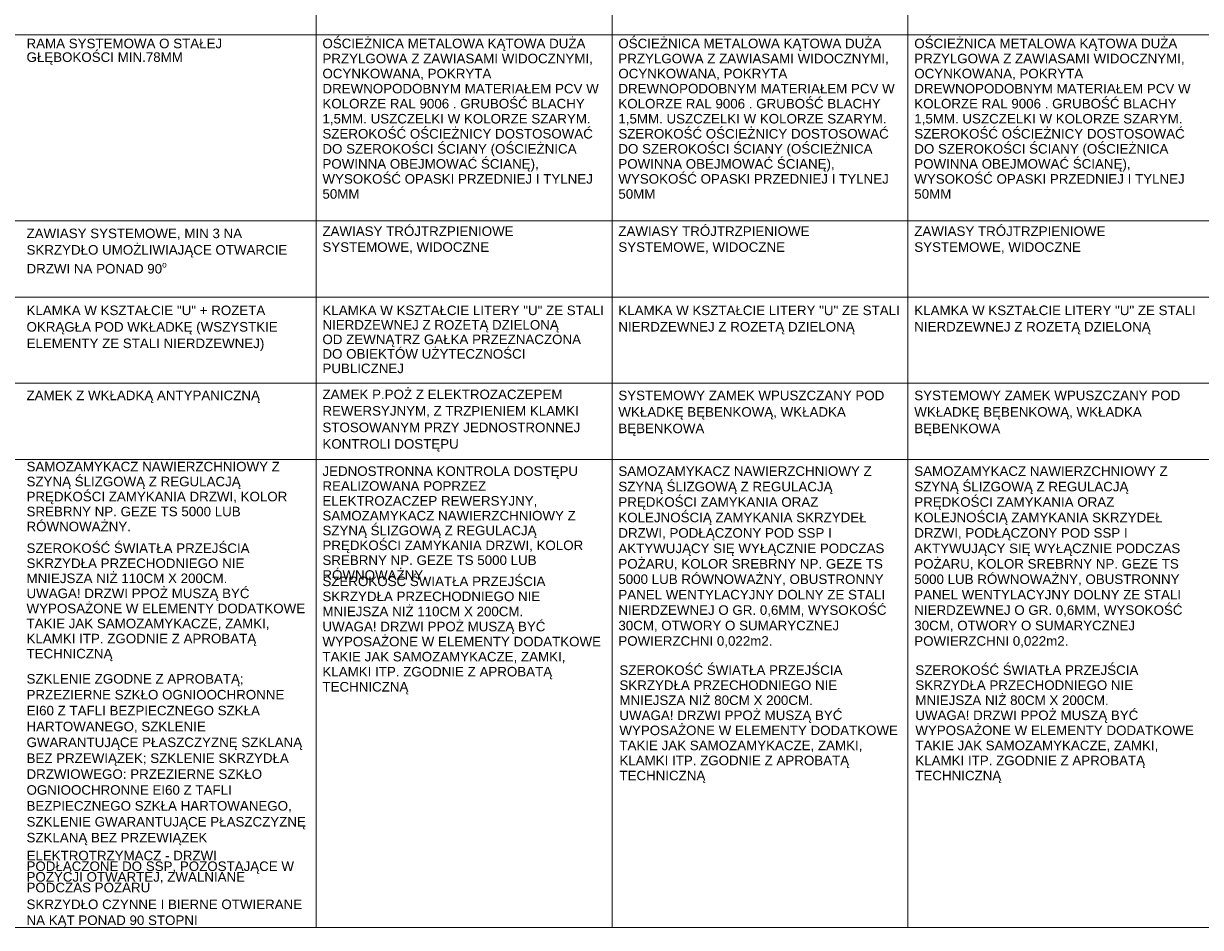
# Paper-space layout 'A-57 ZESTAWIENIE STOLARKI PROJEKTOWANEJ' of a CAD drawing. Header units: millimetres. Extents: x 0 to 900, y 0 to 1010.
# Tile 32 of 63: x 115 to 238, y 611 to 706. Entities that reach past the tile are written whole.
import ezdxf
from ezdxf.xclip import XClip

# ---------------------------------------------------------------- set-up
doc = ezdxf.new("R2010")
doc.units = ezdxf.units.MM
doc.header["$MEASUREMENT"] = 0
doc.header["$XCLIPFRAME"] = 0
doc.layers.add('0_Nr_pióra__7', color=7, linetype='Continuous', lineweight=18, true_color=0x171717)
doc.layers.add('0_Nr_pióra__94', color=7, linetype='Continuous', lineweight=5, true_color=0x3b3b3b)
doc.layers.add('A_podrys', color=7, linetype='Continuous')
doc.styles.add('STYL_AUTOMATYCZNY_1', font='arial.ttf')

# ---------------------------------------------------------------- blocks, each defined once
blk = doc.blocks.new('Rysunek_1_1', base_point=(-2089.9, -1946.74))
at = {"layer": '0_Nr_pióra__94', "color": 250, "linetype": 'Continuous', "lineweight": 5, "true_color": 0x3b3b3b}
for p, q in [((145.6, 801.75), (145.6, 611.36)), ((176.6, 801.75), (176.6, 611.36)), ((207.6, 801.75), (207.6, 611.36)), ((35.27, 704.86), (889.6, 704.86)), ((35.27, 685.36), (889.6, 685.36)), ((52.6, 677.36), (887.6, 677.36)), ((52.6, 668.36), (887.6, 668.36)), ((52.6, 660.36), (887.6, 660.36)), ((31.27, 611.36), (889.6, 611.36))]:
    blk.add_line(p, q, dxfattribs=at)
at = {"layer": '0_Nr_pióra__7', "color": 250, "linetype": 'Continuous', "lineweight": 18, "true_color": 0x171717, "char_height": 1, "width": 29.4591, "attachment_point": 1, "style": 'STYL_AUTOMATYCZNY_1'}
for s, insert, line_spacing_factor in [('\\A1;{\\pql;\\fArial|b0|i0|c238|p0;\\W1.000000;RAMA SYSTEMOWA O STAŁEJ GŁĘBOKOŚCI MIN.78MM}', (115.26, 704.44), 0.859401), ('\\A1;{\\pql;\\fArial|b0|i0|c238|p0;\\W1.000000;OŚCIEŻNICA METALOWA KĄTOWA DUŻA PRZYLGOWA Z ZAWIASAMI WIDOCZNYMI, OCYNKOWANA, POKRYTA DREWNOPODOBNYM MATERIAŁEM PCV W KOLORZE RAL 9006 . GRUBOŚĆ BLACHY 1,5MM. USZCZELKI W KOLORZE SZARYM. SZEROKOŚĆ OŚCIEŻNICY DOSTOSOWAĆ DO SZEROKOŚCI ŚCIANY (OŚCIEŻNICA POWINNA OBEJMOWAĆ ŚCIANĘ), WYSOKOŚĆ OPASKI PRZEDNIEJ I TYLNEJ 50MM}', (146.26, 704.44), 0.945389), ('\\A1;{\\pql;\\fArial|b0|i0|c238|p0;\\W1.000000;OŚCIEŻNICA METALOWA KĄTOWA DUŻA PRZYLGOWA Z ZAWIASAMI WIDOCZNYMI, OCYNKOWANA, POKRYTA DREWNOPODOBNYM MATERIAŁEM PCV W KOLORZE RAL 9006 . GRUBOŚĆ BLACHY 1,5MM. USZCZELKI W KOLORZE SZARYM. SZEROKOŚĆ OŚCIEŻNICY DOSTOSOWAĆ DO SZEROKOŚCI ŚCIANY (OŚCIEŻNICA POWINNA OBEJMOWAĆ ŚCIANĘ), WYSOKOŚĆ OPASKI PRZEDNIEJ I TYLNEJ 50MM}', (177.26, 704.44), 0.945389), ('\\A1;{\\pql;\\fArial|b0|i0|c238|p0;\\W1.000000;OŚCIEŻNICA METALOWA KĄTOWA DUŻA PRZYLGOWA Z ZAWIASAMI WIDOCZNYMI, OCYNKOWANA, POKRYTA DREWNOPODOBNYM MATERIAŁEM PCV W KOLORZE RAL 9006 . GRUBOŚĆ BLACHY 1,5MM. USZCZELKI W KOLORZE SZARYM. SZEROKOŚĆ OŚCIEŻNICY DOSTOSOWAĆ DO SZEROKOŚCI ŚCIANY (OŚCIEŻNICA POWINNA OBEJMOWAĆ ŚCIANĘ), WYSOKOŚĆ OPASKI PRZEDNIEJ I TYLNEJ 50MM}', (208.26, 704.44), 0.945389), ('\\A1;{\\pql;\\fArial|b0|i0|c238|p0;\\W1.000000;ZAWIASY SYSTEMOWE, MIN 3 NA SKRZYDŁO UMOŻLIWIAJĄCE OTWARCIE DRZWI NA PONAD 90\\fArial|b0|i0|c238|p0;\\H0.942857x;\\W1.000000;\\A1{\\H.66x;\\So^  ;}\\fArial|b0|i0|c238|p0;\\H1.060606x;\\W1.000000; }', (115.26, 684.55), 1.035535), ('\\A1;{\\pql;\\fArial|b0|i0|c238|p0;\\W1.000000;ZAWIASY TRÓJTRZPIENIOWE \\fArial|b0|i0|c238|p0;\\W1.000000;SYSTEMOWE, WIDOCZNE}', (146.26, 684.78), 0.996913), ('\\A1;{\\pql;\\fArial|b0|i0|c238|p0;\\W1.000000;ZAWIASY TRÓJTRZPIENIOWE \\fArial|b0|i0|c238|p0;\\W1.000000;SYSTEMOWE, WIDOCZNE}', (177.26, 684.78), 0.996913), ('\\A1;{\\pql;\\fArial|b0|i0|c238|p0;\\W1.000000;ZAWIASY TRÓJTRZPIENIOWE \\fArial|b0|i0|c238|p0;\\W1.000000;SYSTEMOWE, WIDOCZNE}', (208.26, 684.78), 0.996913), ('\\A1;{\\pql;\\fArial|b0|i0|c238|p0;\\W1.000000;KLAMKA W KSZTAŁCIE "U" + ROZETA OKRĄGŁA POD WKŁADKĘ (WSZYSTKIE ELEMENTY ZE STALI NIERDZEWNEJ)}', (115.26, 676.49), 1.036028), ('\\A1;{\\pql;\\fArial|b0|i0|c238|p0;\\W1.000000;KLAMKA W KSZTAŁCIE LITERY "U" ZE STALI NIERDZEWNEJ Z ROZETĄ DZIELONĄ\\P\\pql;\\fArial|b0|i0|c238|p0;\\W1.000000;OD ZEWNĄTRZ GAŁKA PRZEZNACZONA DO OBIEKTÓW UŻYTECZNOŚCI PUBLICZNEJ}', (146.26, 676.49), 0.911572), ('\\A1;{\\pql;\\fArial|b0|i0|c238|p0;\\W1.000000;KLAMKA W KSZTAŁCIE LITERY "U" ZE STALI NIERDZEWNEJ Z ROZETĄ DZIELONĄ}', (177.26, 676.49), 1.029431), ('\\A1;{\\pql;\\fArial|b0|i0|c238|p0;\\W1.000000;KLAMKA W KSZTAŁCIE LITERY "U" ZE STALI NIERDZEWNEJ Z ROZETĄ DZIELONĄ}', (208.26, 676.49), 1.029431), ('\\A1;{\\pql;\\fArial|b0|i0|c238|p0;\\W1.000000;ZAMEK P.POŻ Z ELEKTROZACZEPEM REWERSYJNYM, Z TRZPIENIEM KLAMKI STOSOWANYM PRZY JEDNOSTRONNEJ KONTROLI DOSTĘPU}', (146.26, 667.69), 1.037351), ('\\A1;{\\pql;\\fArial|b0|i0|c238|p0;\\W1.000000;SYSTEMOWY ZAMEK WPUSZCZANY POD \\fArial|b0|i0|c238|p0;\\W1.000000;WKŁADKĘ BĘBENKOWĄ, WKŁADKA \\fArial|b0|i0|c238|p0;\\W1.000000;BĘBENKOWA}', (177.26, 667.58), 1.036129), ('\\A1;{\\pql;\\fArial|b0|i0|c238|p0;\\W1.000000;SYSTEMOWY ZAMEK WPUSZCZANY POD \\fArial|b0|i0|c238|p0;\\W1.000000;WKŁADKĘ BĘBENKOWĄ, WKŁADKA \\fArial|b0|i0|c238|p0;\\W1.000000;BĘBENKOWA}', (208.26, 667.58), 1.036129), ('\\A1;{\\pql;\\fArial|b0|i0|c238|p0;\\W1.000000;SAMOZAMYKACZ NAWIERZCHNIOWY Z SZYNĄ ŚLIZGOWĄ Z REGULACJĄ PRĘDKOŚCI ZAMYKANIA DRZWI, KOLOR SREBRNY NP. GEZE TS 5000 LUB RÓWNOWAŻNY.}', (115.26, 660.13), 0.941901), ('\\A1;{\\pql;\\fArial|b0|i0|c238|p0;\\W1.000000;JEDNOSTRONNA KONTROLA DOSTĘPU REALIZOWANA POPRZEZ ELEKTROZACZEP REWERSYJNY, SAMOZAMYKACZ NAWIERZCHNIOWY Z SZYNĄ ŚLIZGOWĄ Z REGULACJĄ PRĘDKOŚCI ZAMYKANIA DRZWI, KOLOR SREBRNY NP. GEZE TS 5000 LUB RÓWNOWAŻNY.}', (146.26, 659.65), 0.932317), ('\\A1;{\\pql;\\fArial|b0|i0|c238|p0;\\W1.000000;SAMOZAMYKACZ NAWIERZCHNIOWY Z SZYNĄ ŚLIZGOWĄ Z REGULACJĄ PRĘDKOŚCI ZAMYKANIA ORAZ  KOLEJNOŚCIĄ ZAMYKANIA SKRZYDEŁ DRZWI, PODŁĄCZONY POD SSP I AKTYWUJĄCY SIĘ WYŁĄCZNIE PODCZAS POŻARU, KOLOR SREBRNY NP. GEZE TS 5000 LUB RÓWNOWAŻNY, OBUSTRONNY PANEL WENTYLACYJNY DOLNY ZE STALI NIERDZEWNEJ O GR. 0,6MM, WYSOKOŚĆ 30CM, OTWORY O SUMARYCZNEJ POWIERZCHNI \\fArial|b0|i0|c238|p0;\\W1.000000;0,022m\\fArial|b0|i0|c238|p0;\\W1.000000;2\\fArial|b0|i0|c238|p0;\\W1.000000;.}', (177.26, 659.65), 0.970018), ('\\A1;{\\pql;\\fArial|b0|i0|c238|p0;\\W1.000000;SAMOZAMYKACZ NAWIERZCHNIOWY Z SZYNĄ ŚLIZGOWĄ Z REGULACJĄ PRĘDKOŚCI ZAMYKANIA ORAZ  KOLEJNOŚCIĄ ZAMYKANIA SKRZYDEŁ DRZWI, PODŁĄCZONY POD SSP I AKTYWUJĄCY SIĘ WYŁĄCZNIE PODCZAS POŻARU, KOLOR SREBRNY NP. GEZE TS 5000 LUB RÓWNOWAŻNY, OBUSTRONNY PANEL WENTYLACYJNY DOLNY ZE STALI NIERDZEWNEJ O GR. 0,6MM, WYSOKOŚĆ 30CM, OTWORY O SUMARYCZNEJ POWIERZCHNI \\fArial|b0|i0|c238|p0;\\W1.000000;0,022m\\fArial|b0|i0|c238|p0;\\W1.000000;2\\fArial|b0|i0|c238|p0;\\W1.000000;.}', (208.26, 659.65), 0.970018), ('\\A1;{\\pql;\\fArial|b0|i0|c238|p0;\\W1.000000;SZEROKOŚĆ ŚWIATŁA PRZEJŚCIA SKRZYDŁA PRZECHODNIEGO NIE MNIEJSZA NIŻ 110CM X 200CM.\\P\\pql;\\fArial|b0|i0|c238|p0;\\W1.000000;UWAGA! DRZWI PPOŻ MUSZĄ BYĆ WYPOSAŻONE W ELEMENTY DODATKOWE TAKIE JAK SAMOZAMYKACZE, ZAMKI, KLAMKI ITP. ZGODNIE Z APROBATĄ TECHNICZNĄ}', (115.26, 651.58), 0.946258), ('\\A1;{\\pql;\\fArial|b0|i0|c238|p0;\\W1.000000;SZEROKOŚĆ ŚWIATŁA PRZEJŚCIA SKRZYDŁA PRZECHODNIEGO NIE MNIEJSZA NIŻ 110CM X 200CM.\\P\\pql;\\fArial|b0|i0|c238|p0;\\W1.000000;UWAGA! DRZWI PPOŻ MUSZĄ BYĆ WYPOSAŻONE W ELEMENTY DODATKOWE TAKIE JAK SAMOZAMYKACZE, ZAMKI, KLAMKI ITP. ZGODNIE Z APROBATĄ TECHNICZNĄ}', (146.26, 648.11), 0.946258), ('\\A1;{\\pql;\\fArial|b0|i0|c238|p0;\\W1.000000;SZEROKOŚĆ ŚWIATŁA PRZEJŚCIA SKRZYDŁA PRZECHODNIEGO NIE MNIEJSZA NIŻ 80CM X 200CM.\\P\\pql;\\fArial|b0|i0|c238|p0;\\W1.000000;UWAGA! DRZWI PPOŻ MUSZĄ BYĆ WYPOSAŻONE W ELEMENTY DODATKOWE TAKIE JAK SAMOZAMYKACZE, ZAMKI, KLAMKI ITP. ZGODNIE Z APROBATĄ TECHNICZNĄ}', (177.37, 638.81), 0.946258), ('\\A1;{\\pql;\\fArial|b0|i0|c238|p0;\\W1.000000;SZEROKOŚĆ ŚWIATŁA PRZEJŚCIA SKRZYDŁA PRZECHODNIEGO NIE MNIEJSZA NIŻ 80CM X 200CM.\\P\\pql;\\fArial|b0|i0|c238|p0;\\W1.000000;UWAGA! DRZWI PPOŻ MUSZĄ BYĆ WYPOSAŻONE W ELEMENTY DODATKOWE TAKIE JAK SAMOZAMYKACZE, ZAMKI, KLAMKI ITP. ZGODNIE Z APROBATĄ TECHNICZNĄ}', (208.37, 638.81), 0.946258), ('\\A1;{\\pql;\\fArial|b0|i0|c238|p0;\\W1.000000;SZKLENIE ZGODNE Z APROBATĄ; PRZEZIERNE SZKŁO OGNIOOCHRONNE EI60 Z TAFLI BEZPIECZNEGO SZKŁA HARTOWANEGO, SZKLENIE GWARANTUJĄCE PŁASZCZYZNĘ SZKLANĄ BEZ PRZEWIĄZEK; SZKLENIE SKRZYDŁA DRZWIOWEGO: PRZEZIERNE SZKŁO OGNIOOCHRONNE EI60 Z TAFLI BEZPIECZNEGO SZKŁA HARTOWANEGO, SZKLENIE GWARANTUJĄCE PŁASZCZYZNĘ SZKLANĄ BEZ PRZEWIĄZEK}', (115.26, 637.9), 0.997668), ('\\A1;{\\pql;\\fArial|b0|i0|c238|p0;\\W1.000000;ELEKTROTRZYMACZ - DRZWI PODŁĄCZONE DO SSP, POZOSTAJĄCE W POZYCJI OTWARTEJ, ZWALNIANE PODCZAS POŻARU}', (115.26, 619.39), 0.669731), ('\\A1;{\\pql;\\fArial|b0|i0|c238|p0;\\W1.000000;SKRZYDŁO CZYNNE I BIERNE OTWIERANE NA KĄT PONAD 90 STOPNI}', (115.26, 614.28), 0.998833)]:
    blk.add_mtext(s, dxfattribs=dict(at, insert=insert, line_spacing_factor=line_spacing_factor))
at = {"layer": '0_Nr_pióra__7', "color": 250, "linetype": 'Continuous', "lineweight": 18, "true_color": 0x171717, "insert": (115.26, 667.58), "char_height": 1, "attachment_point": 1, "style": 'STYL_AUTOMATYCZNY_1'}
blk.add_mtext('\\A1;{\\pql;\\fArial|b0|i0|c238|p0;\\W1.000000;ZAMEK \\fArial|b0|i0|c238|p0;\\W1.000000;Z\\fArial|b0|i0|c238|p0;\\W1.000000; WKŁADKĄ\\fArial|b0|i0|c238|p0;\\W1.000000; ANTYPANICZNĄ}', dxfattribs=at)

psp = doc.layouts.new('A-57 ZESTAWIENIE STOLARKI PROJEKTOWANEJ')

# ---------------------------------------------------------------- block references
at = {"layer": 'A_podrys', "color": 37, "linetype": 'Continuous', "lineweight": 5, "true_color": 0x656532}
ref = psp.add_blockref('Rysunek_1_1', (-2089.9, -1946.74), dxfattribs=at)
XClip(ref).set_block_clipping_path([(28.6628210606, 4.9003190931), (892.6953650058, 1005.4179299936)])

doc.saveas('drawing.dxf')
